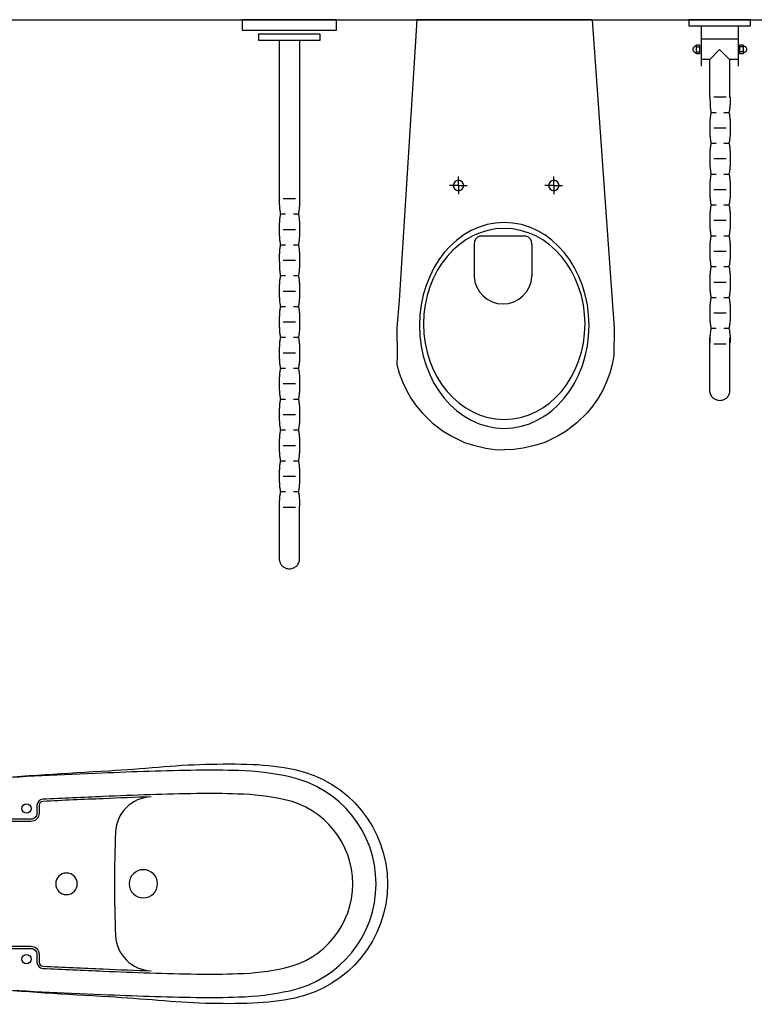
# Model space of a CAD drawing. Header units: inches. Extents: x 0 to 111471, y -105323 to 11070.
# Tile 65 of 256: x 3103 to 3222, y 4662 to 4822. Entities that reach past the tile are written whole.
import ezdxf

# ---------------------------------------------------------------- set-up
doc = ezdxf.new("R2010")
doc.units = ezdxf.units.IN
doc.header["$MEASUREMENT"] = 0
doc.layers.add('0 - POMOCNICZE', color=6, linetype='Continuous', plot=False)

# ---------------------------------------------------------------- blocks, each defined once
blk = doc.blocks.new('poręcz WC dla niepełnosprawnych')
for points in [[(-7.68, -1.73), (7.68, -1.73), (7.68, 0), (-7.68, 0), (-7.68, -1.73)], [(-5.02, -2.34), (-5.02, -3.34), (5.02, -3.34), (5.02, -2.34), (-5.02, -2.34)], [(-1.65, -3.5), (-1.65, -29.4)], [(1.67, -3.5), (1.67, -29.29)], [(-1.65, -29.08), (-1.65, -29.08), (-1.65, -29.24), (-1.65, -29.39), (-1.65, -29.55), (-1.64, -29.71), (-1.64, -29.86), (-1.64, -30.02), (-1.63, -30.18), (-1.62, -30.33), (-1.61, -30.49), (-1.6, -30.65), (-1.58, -30.8), (-1.56, -30.96), (-1.54, -31.12), (-1.51, -31.27), (-1.48, -31.43), (-1.45, -31.58), (-1.48, -31.74), (-1.51, -31.9), (-1.54, -32.06), (-1.56, -32.22), (-1.58, -32.38), (-1.6, -32.54), (-1.61, -32.69), (-1.62, -32.85), (-1.63, -33.01), (-1.64, -33.17), (-1.64, -33.33), (-1.65, -33.49), (-1.65, -33.64), (-1.65, -33.8), (-1.65, -33.96), (-1.65, -34.12), (-1.65, -34.28), (-1.65, -34.43), (-1.65, -34.59), (-1.65, -34.74), (-1.64, -34.9), (-1.64, -35.06), (-1.63, -35.21), (-1.62, -35.37), (-1.61, -35.52), (-1.6, -35.68), (-1.58, -35.84), (-1.56, -35.99), (-1.54, -36.15), (-1.51, -36.3), (-1.48, -36.46), (-1.45, -36.61), (-1.48, -36.77), (-1.51, -36.93), (-1.54, -37.09), (-1.56, -37.25), (-1.58, -37.4), (-1.6, -37.56), (-1.61, -37.72), (-1.62, -37.88), (-1.63, -38.03), (-1.64, -38.19), (-1.64, -38.35), (-1.65, -38.51), (-1.65, -38.67), (-1.65, -38.82), (-1.65, -38.98), (-1.65, -39.14), (-1.64, -39.29), (-1.63, -39.45), (-1.62, -39.6), (-1.62, -39.76), (-1.61, -39.91), (-1.61, -40.07), (-1.6, -40.22), (-1.6, -40.38), (-1.59, -40.54), (-1.58, -40.69), (-1.57, -40.85), (-1.56, -41), (-1.54, -41.16), (-1.51, -41.31), (-1.48, -41.47), (-1.45, -41.62), (-1.48, -41.78), (-1.51, -41.94), (-1.54, -42.1), (-1.56, -42.25), (-1.58, -42.41), (-1.6, -42.57), (-1.61, -42.73), (-1.62, -42.88), (-1.63, -43.04), (-1.64, -43.2), (-1.64, -43.36), (-1.65, -43.52), (-1.65, -43.67), (-1.65, -43.83), (-1.65, -43.99), (-1.65, -44.15), (-1.65, -44.3), (-1.65, -44.46), (-1.65, -44.62), (-1.65, -44.77), (-1.64, -44.93), (-1.64, -45.09), (-1.63, -45.25), (-1.62, -45.41), (-1.61, -45.57), (-1.6, -45.73), (-1.58, -45.88), (-1.56, -46.04), (-1.54, -46.2), (-1.51, -46.35), (-1.48, -46.5), (-1.44, -46.65), (-1.48, -46.81), (-1.51, -46.96), (-1.54, -47.12), (-1.56, -47.28), (-1.58, -47.44), (-1.6, -47.59), (-1.61, -47.75), (-1.62, -47.91), (-1.63, -48.07), (-1.63, -48.22), (-1.64, -48.38), (-1.64, -48.54), (-1.64, -48.7), (-1.64, -48.85), (-1.64, -49.01), (-1.64, -49.17), (-1.64, -49.33), (-1.64, -49.48), (-1.64, -49.64), (-1.64, -49.8), (-1.64, -49.95), (-1.63, -50.11), (-1.63, -50.27), (-1.62, -50.42), (-1.61, -50.58), (-1.6, -50.74), (-1.58, -50.89), (-1.56, -51.05), (-1.54, -51.21), (-1.51, -51.37), (-1.48, -51.52), (-1.44, -51.68), (-1.48, -51.84), (-1.51, -51.99), (-1.54, -52.15), (-1.56, -52.31), (-1.58, -52.46), (-1.6, -52.62), (-1.61, -52.78), (-1.62, -52.94), (-1.63, -53.09), (-1.63, -53.25), (-1.64, -53.41), (-1.64, -53.56), (-1.64, -53.72), (-1.64, -53.88), (-1.64, -54.03), (-1.64, -54.19), (-1.64, -54.35), (-1.64, -54.51), (-1.64, -54.66), (-1.64, -54.82), (-1.64, -54.98), (-1.64, -55.14), (-1.63, -55.29), (-1.62, -55.45), (-1.61, -55.61), (-1.6, -55.77), (-1.58, -55.92), (-1.56, -56.08), (-1.54, -56.24), (-1.51, -56.4), (-1.48, -56.55), (-1.44, -56.71), (-1.48, -56.87), (-1.51, -57.02), (-1.54, -57.18), (-1.56, -57.34), (-1.58, -57.49), (-1.6, -57.65), (-1.61, -57.81), (-1.62, -57.97), (-1.63, -58.12), (-1.64, -58.28), (-1.64, -58.44), (-1.64, -58.59), (-1.64, -58.75), (-1.64, -58.91), (-1.64, -59.06), (-1.65, -59.22), (-1.65, -59.38), (-1.64, -59.53), (-1.64, -59.69), (-1.64, -59.85), (-1.64, -60), (-1.64, -60.16), (-1.63, -60.32), (-1.62, -60.47), (-1.61, -60.63), (-1.6, -60.79), (-1.58, -60.94), (-1.56, -61.1), (-1.54, -61.25), (-1.51, -61.41), (-1.48, -61.57), (-1.44, -61.72), (-1.48, -61.88), (-1.51, -62.03), (-1.54, -62.19), (-1.56, -62.35), (-1.58, -62.5), (-1.6, -62.66), (-1.61, -62.82), (-1.62, -62.97), (-1.63, -63.13), (-1.64, -63.29), (-1.64, -63.45), (-1.64, -63.61), (-1.64, -63.76), (-1.65, -63.92), (-1.65, -64.08), (-1.65, -64.24), (-1.65, -64.39), (-1.65, -64.55), (-1.64, -64.7), (-1.64, -64.86), (-1.64, -65.01), (-1.64, -65.17), (-1.63, -65.33), (-1.62, -65.48), (-1.61, -65.64), (-1.6, -65.79), (-1.58, -65.95), (-1.56, -66.11), (-1.54, -66.26), (-1.51, -66.42), (-1.48, -66.57), (-1.45, -66.73), (-1.48, -66.89), (-1.51, -67.05), (-1.54, -67.2), (-1.56, -67.36), (-1.58, -67.52), (-1.6, -67.68), (-1.61, -67.83), (-1.62, -67.99), (-1.63, -68.15), (-1.64, -68.3), (-1.64, -68.46), (-1.64, -68.62), (-1.65, -68.78), (-1.65, -68.93), (-1.65, -69.09), (-1.65, -69.25), (-1.65, -69.41), (-1.65, -69.56), (-1.65, -69.72), (-1.64, -69.88), (-1.64, -70.04), (-1.64, -70.19), (-1.63, -70.35), (-1.62, -70.51), (-1.61, -70.67), (-1.6, -70.82), (-1.58, -70.98), (-1.56, -71.14), (-1.54, -71.3), (-1.51, -71.45), (-1.48, -71.61), (-1.45, -71.77), (-1.48, -71.92), (-1.51, -72.08), (-1.54, -72.23), (-1.56, -72.39), (-1.58, -72.54), (-1.6, -72.7), (-1.61, -72.86), (-1.62, -73.01), (-1.63, -73.17), (-1.64, -73.33), (-1.64, -73.49), (-1.64, -73.64), (-1.65, -73.8), (-1.65, -73.96), (-1.65, -74.12), (-1.65, -74.27), (-1.65, -74.43), (-1.65, -74.58), (-1.65, -74.74), (-1.64, -74.9), (-1.64, -75.05), (-1.64, -75.21), (-1.63, -75.37), (-1.62, -75.52), (-1.61, -75.68), (-1.6, -75.84), (-1.58, -75.99), (-1.56, -76.15), (-1.54, -76.31), (-1.51, -76.46), (-1.48, -76.62), (-1.45, -76.78), (-1.48, -76.93), (-1.51, -77.09), (-1.54, -77.25), (-1.56, -77.41), (-1.58, -77.57), (-1.6, -77.73), (-1.61, -77.88), (-1.62, -78.04), (-1.63, -78.2), (-1.64, -78.36), (-1.64, -78.52), (-1.65, -78.68), (-1.65, -78.83), (-1.65, -78.99), (-1.65, -79.15)], [(-1, -29.09), (1.01, -29.09)], [(1.66, -29.08), (1.66, -29.08), (1.66, -29.24), (1.66, -29.39), (1.66, -29.55), (1.66, -29.71), (1.65, -29.86), (1.65, -30.02), (1.64, -30.18), (1.63, -30.33), (1.62, -30.49), (1.61, -30.65), (1.59, -30.8), (1.57, -30.96), (1.55, -31.12), (1.52, -31.27), (1.49, -31.43), (1.46, -31.58), (1.49, -31.74), (1.52, -31.9), (1.55, -32.06), (1.57, -32.21), (1.59, -32.37), (1.61, -32.53), (1.62, -32.69), (1.63, -32.84), (1.64, -33), (1.65, -33.16), (1.65, -33.32), (1.66, -33.47), (1.66, -33.63), (1.66, -33.79), (1.66, -33.95), (1.66, -34.1), (1.66, -34.26), (1.66, -34.42), (1.66, -34.57), (1.66, -34.73), (1.65, -34.89), (1.65, -35.04), (1.64, -35.2), (1.63, -35.36), (1.62, -35.51), (1.61, -35.67), (1.59, -35.82), (1.57, -35.98), (1.55, -36.14), (1.52, -36.29), (1.49, -36.45), (1.46, -36.61), (1.49, -36.77), (1.52, -36.93), (1.55, -37.09), (1.57, -37.25), (1.59, -37.4), (1.61, -37.56), (1.62, -37.72), (1.63, -37.87), (1.64, -38.03), (1.65, -38.18), (1.65, -38.34), (1.65, -38.49), (1.66, -38.65), (1.66, -38.8), (1.66, -38.96), (1.66, -39.11), (1.66, -39.27), (1.66, -39.43), (1.66, -39.59), (1.65, -39.75), (1.65, -39.9), (1.65, -40.06), (1.64, -40.22), (1.63, -40.38), (1.62, -40.54), (1.61, -40.7), (1.59, -40.85), (1.57, -41.01), (1.55, -41.17), (1.52, -41.33), (1.49, -41.48), (1.46, -41.64), (1.49, -41.79), (1.52, -41.94), (1.55, -42.09), (1.57, -42.24), (1.59, -42.4), (1.61, -42.56), (1.62, -42.72), (1.63, -42.87), (1.64, -43.03), (1.65, -43.19), (1.65, -43.35), (1.65, -43.51), (1.66, -43.67), (1.66, -43.83), (1.66, -43.99), (1.66, -44.15), (1.66, -44.3), (1.66, -44.46), (1.66, -44.61), (1.65, -44.77), (1.65, -44.92), (1.65, -45.08), (1.64, -45.24), (1.63, -45.39), (1.62, -45.55), (1.61, -45.71), (1.6, -45.86), (1.58, -46.02), (1.55, -46.17), (1.53, -46.33), (1.5, -46.48), (1.46, -46.64), (1.5, -46.79), (1.53, -46.95), (1.56, -47.11), (1.58, -47.27), (1.6, -47.42), (1.61, -47.58), (1.63, -47.74), (1.64, -47.9), (1.65, -48.05), (1.65, -48.21), (1.66, -48.37), (1.66, -48.53), (1.66, -48.69), (1.66, -48.84), (1.66, -49), (1.66, -49.16), (1.66, -49.32), (1.66, -49.47), (1.66, -49.63), (1.66, -49.79), (1.66, -49.94), (1.65, -50.1), (1.65, -50.26), (1.64, -50.42), (1.63, -50.57), (1.61, -50.73), (1.6, -50.89), (1.58, -51.04), (1.55, -51.2), (1.53, -51.36), (1.5, -51.52), (1.46, -51.67), (1.5, -51.83), (1.53, -51.99), (1.55, -52.15), (1.58, -52.3), (1.6, -52.46), (1.61, -52.61), (1.63, -52.77), (1.64, -52.92), (1.65, -53.08), (1.65, -53.24), (1.66, -53.39), (1.66, -53.55), (1.66, -53.7), (1.66, -53.86), (1.66, -54.01), (1.66, -54.17), (1.66, -54.33), (1.66, -54.48), (1.66, -54.64), (1.66, -54.8), (1.66, -54.96), (1.65, -55.12), (1.65, -55.28), (1.64, -55.44), (1.63, -55.6), (1.61, -55.76), (1.6, -55.92), (1.58, -56.07), (1.55, -56.23), (1.53, -56.39), (1.5, -56.55), (1.46, -56.71), (1.5, -56.87), (1.53, -57.02), (1.55, -57.18), (1.58, -57.33), (1.6, -57.49), (1.61, -57.65), (1.63, -57.8), (1.64, -57.96), (1.64, -58.11), (1.65, -58.27), (1.66, -58.43), (1.66, -58.58), (1.66, -58.74), (1.66, -58.89), (1.66, -59.05), (1.66, -59.2), (1.66, -59.36), (1.66, -59.52), (1.66, -59.68), (1.66, -59.84), (1.66, -59.99), (1.65, -60.15), (1.64, -60.31), (1.64, -60.47), (1.63, -60.62), (1.61, -60.78), (1.6, -60.94), (1.58, -61.1), (1.55, -61.26), (1.53, -61.41), (1.5, -61.57), (1.46, -61.73), (1.5, -61.89), (1.53, -62.04), (1.55, -62.2), (1.58, -62.36), (1.6, -62.51), (1.61, -62.67), (1.63, -62.83), (1.64, -62.98), (1.64, -63.14), (1.65, -63.3), (1.65, -63.45), (1.66, -63.61), (1.66, -63.76), (1.66, -63.92), (1.66, -64.08), (1.66, -64.23), (1.66, -64.39), (1.66, -64.55), (1.66, -64.7), (1.66, -64.86), (1.65, -65.02), (1.65, -65.17), (1.64, -65.33), (1.64, -65.49), (1.63, -65.64), (1.61, -65.8), (1.6, -65.96), (1.58, -66.11), (1.55, -66.27), (1.53, -66.43), (1.49, -66.58), (1.46, -66.74), (1.49, -66.9), (1.53, -67.05), (1.55, -67.21), (1.58, -67.37), (1.6, -67.52), (1.61, -67.68), (1.62, -67.84), (1.64, -67.99), (1.64, -68.15), (1.65, -68.31), (1.65, -68.46), (1.66, -68.62), (1.66, -68.78), (1.66, -68.94), (1.66, -69.09), (1.66, -69.25), (1.66, -69.41), (1.66, -69.56), (1.66, -69.72), (1.66, -69.88), (1.65, -70.03), (1.65, -70.19), (1.64, -70.35), (1.63, -70.5), (1.62, -70.66), (1.61, -70.82), (1.6, -70.98), (1.58, -71.13), (1.55, -71.29), (1.53, -71.45), (1.49, -71.6), (1.46, -71.76), (1.49, -71.92), (1.53, -72.07), (1.55, -72.23), (1.58, -72.39), (1.59, -72.55), (1.61, -72.7), (1.62, -72.86), (1.63, -73.02), (1.64, -73.17), (1.65, -73.33), (1.65, -73.49), (1.66, -73.64), (1.66, -73.8), (1.66, -73.96), (1.66, -74.11), (1.66, -74.27), (1.66, -74.43), (1.66, -74.58), (1.66, -74.74), (1.66, -74.9), (1.65, -75.05), (1.65, -75.21), (1.64, -75.37), (1.63, -75.52), (1.62, -75.68), (1.61, -75.84), (1.59, -75.99), (1.57, -76.15), (1.55, -76.31), (1.52, -76.46), (1.49, -76.62), (1.46, -76.78), (1.49, -76.93), (1.52, -77.09), (1.55, -77.25), (1.57, -77.41), (1.59, -77.56), (1.61, -77.72), (1.62, -77.88), (1.63, -78.04), (1.64, -78.19), (1.65, -78.35), (1.65, -78.51), (1.66, -78.66), (1.66, -78.82), (1.66, -78.98), (1.66, -79.14)], [(-1.45, -31.6), (-0.64, -31.6)], [(0.65, -31.6), (1.45, -31.6)], [(-1, -34.11), (1.01, -34.11)], [(-1.45, -36.62), (-0.64, -36.62)], [(0.65, -36.62), (1.45, -36.62)], [(-1, -39.13), (1.01, -39.13)], [(-1.45, -41.64), (-0.64, -41.64)], [(0.65, -41.64), (1.45, -41.64)], [(-1, -44.15), (1.01, -44.15)], [(-1.45, -46.66), (-0.64, -46.66)], [(0.65, -46.66), (1.45, -46.66)], [(-1, -49.17), (1.01, -49.17)], [(-1.45, -51.68), (-0.64, -51.68)], [(0.65, -51.68), (1.45, -51.68)], [(-1, -54.19), (1.01, -54.19)], [(-1.45, -56.71), (-0.64, -56.71)], [(0.65, -56.71), (1.45, -56.71)], [(-1, -59.21), (1.01, -59.21)], [(-1.45, -61.73), (-0.64, -61.73)], [(0.65, -61.73), (1.45, -61.73)], [(-1, -64.24), (1.01, -64.24)], [(-1.45, -66.75), (-0.64, -66.75)], [(0.65, -66.75), (1.45, -66.75)], [(-1, -69.26), (1.01, -69.26)], [(-1.45, -71.77), (-0.64, -71.77)], [(0.65, -71.77), (1.45, -71.77)], [(-1, -74.28), (1.01, -74.28)], [(-1.45, -76.79), (-0.64, -76.79)], [(0.65, -76.79), (1.45, -76.79)], [(-1.65, -79.15), (-1.65, -87.71), (-1.65, -87.71), (-1.64, -87.88), (-1.61, -88.05), (-1.57, -88.21), (-1.52, -88.36), (-1.44, -88.5), (-1.36, -88.64), (-1.26, -88.76), (-1.15, -88.88), (-1.03, -88.98), (-0.9, -89.07), (-0.76, -89.15), (-0.61, -89.22), (-0.46, -89.27), (-0.3, -89.31), (-0.13, -89.33), (0.04, -89.34), (0.21, -89.33), (0.38, -89.3), (0.54, -89.26), (0.69, -89.2), (0.83, -89.14), (0.96, -89.05), (1.09, -88.96), (1.2, -88.86), (1.3, -88.74), (1.39, -88.62), (1.47, -88.48), (1.54, -88.34), (1.59, -88.19), (1.63, -88.04), (1.65, -87.87), (1.66, -79.17)], [(-1, -79.3), (1.01, -79.3)]]:
    blk.add_lwpolyline(points)
blk = doc.blocks.new('poręcz dla niepełnospr.uchylna')
for points in [[(-5.02, 0), (-5.02, -1), (5.02, -1), (5.02, 0), (-5.02, 0)], [(-3.01, -1.01), (-3.01, -7.54)], [(3.01, -1.01), (3.01, -7.54)], [(2.98, -3.18), (-3.01, -3.18)], [(-3.82, -4.29), (-3.82, -4.29), (-3.88, -4.29), (-3.93, -4.3), (-3.98, -4.31), (-4.03, -4.33), (-4.08, -4.35), (-4.13, -4.38), (-4.17, -4.41), (-4.21, -4.45), (-4.24, -4.49), (-4.27, -4.53), (-4.3, -4.57), (-4.32, -4.62), (-4.34, -4.67), (-4.36, -4.72), (-4.36, -4.78), (-4.37, -4.83), (-4.36, -4.89), (-4.36, -4.94), (-4.34, -4.99), (-4.32, -5.04), (-4.3, -5.09), (-4.27, -5.14), (-4.24, -5.18), (-4.21, -5.22), (-4.17, -5.25), (-4.13, -5.28), (-4.08, -5.31), (-4.03, -5.34), (-3.98, -5.35), (-3.93, -5.37), (-3.88, -5.38)], [(-3.3, -4.08), (-3.3, -5.58), (-3.8, -5.58), (-3.8, -4.08), (-3.3, -4.08)], [(-3.8, -4.44), (-3.31, -4.44)], [(3.8, -4.08), (3.8, -5.58), (3.29, -5.58), (3.29, -4.08), (3.8, -4.08)], [(3.8, -4.44), (3.31, -4.44)], [(3.82, -4.29), (3.82, -4.29), (3.87, -4.29), (3.93, -4.3), (3.98, -4.31), (4.03, -4.33), (4.08, -4.35), (4.12, -4.38), (4.16, -4.41), (4.2, -4.45), (4.24, -4.49), (4.27, -4.53), (4.3, -4.57), (4.32, -4.62), (4.34, -4.67), (4.35, -4.72), (4.36, -4.78), (4.36, -4.83), (4.36, -4.89), (4.35, -4.94), (4.34, -4.99), (4.32, -5.04), (4.3, -5.09), (4.27, -5.14), (4.24, -5.18), (4.2, -5.22), (4.16, -5.25), (4.12, -5.28), (4.08, -5.31), (4.03, -5.34), (3.98, -5.35), (3.93, -5.37), (3.87, -5.38)], [(-3.8, -5.23), (-3.31, -5.23)], [(1.66, -12.68), (1.66, -6.51), (-0.05, -4.87), (-1.66, -6.51)], [(3.8, -5.23), (3.31, -5.23)], [(-1.67, -6.5), (-3.01, -6.5)], [(-1.66, -6.52), (-1.66, -12.57)], [(2.98, -6.5), (1.66, -6.5)], [(-1.62, -12.57), (-1.62, -12.57), (-1.61, -12.73), (-1.6, -12.88), (-1.59, -13.04), (-1.58, -13.19), (-1.58, -13.35), (-1.58, -13.5), (-1.57, -13.66), (-1.57, -13.82), (-1.56, -13.97), (-1.55, -14.13), (-1.54, -14.28), (-1.52, -14.44), (-1.5, -14.59), (-1.48, -14.75), (-1.45, -14.9), (-1.42, -15.06), (-1.45, -15.21), (-1.48, -15.37), (-1.51, -15.53), (-1.53, -15.69), (-1.55, -15.85), (-1.57, -16), (-1.58, -16.16), (-1.59, -16.32), (-1.6, -16.48), (-1.61, -16.63), (-1.61, -16.79), (-1.61, -16.95), (-1.62, -17.11), (-1.62, -17.27), (-1.62, -17.42), (-1.62, -17.58), (-1.62, -17.74), (-1.62, -17.89), (-1.62, -18.05), (-1.61, -18.21), (-1.61, -18.37), (-1.61, -18.53), (-1.6, -18.69), (-1.59, -18.84), (-1.58, -19), (-1.57, -19.16), (-1.55, -19.32), (-1.53, -19.47), (-1.51, -19.63), (-1.48, -19.78), (-1.45, -19.93), (-1.41, -20.08), (-1.45, -20.24), (-1.48, -20.4), (-1.51, -20.55), (-1.53, -20.71), (-1.55, -20.87), (-1.56, -21.03), (-1.58, -21.18), (-1.59, -21.34), (-1.6, -21.5), (-1.6, -21.66), (-1.61, -21.81), (-1.61, -21.97), (-1.61, -22.13), (-1.61, -22.29), (-1.61, -22.44), (-1.61, -22.6), (-1.61, -22.76), (-1.61, -22.91), (-1.61, -23.07), (-1.61, -23.23), (-1.61, -23.39), (-1.6, -23.54), (-1.6, -23.7), (-1.59, -23.86), (-1.58, -24.01), (-1.56, -24.17), (-1.55, -24.33), (-1.53, -24.48), (-1.51, -24.64), (-1.48, -24.8), (-1.45, -24.95), (-1.41, -25.11), (-1.45, -25.27), (-1.48, -25.43), (-1.51, -25.58), (-1.53, -25.74), (-1.55, -25.9), (-1.56, -26.05), (-1.58, -26.21), (-1.59, -26.37), (-1.6, -26.52), (-1.6, -26.68), (-1.61, -26.84), (-1.61, -26.99), (-1.61, -27.15), (-1.61, -27.31), (-1.61, -27.47), (-1.61, -27.62), (-1.61, -27.78), (-1.61, -27.94), (-1.61, -28.09), (-1.61, -28.25), (-1.61, -28.41), (-1.6, -28.57), (-1.6, -28.72), (-1.59, -28.88), (-1.58, -29.04), (-1.57, -29.2), (-1.55, -29.35), (-1.53, -29.51), (-1.51, -29.67), (-1.48, -29.83), (-1.45, -29.98), (-1.41, -30.14), (-1.45, -30.3), (-1.48, -30.45), (-1.51, -30.61), (-1.53, -30.77), (-1.55, -30.93), (-1.57, -31.08), (-1.58, -31.24), (-1.59, -31.4), (-1.6, -31.55), (-1.6, -31.71), (-1.61, -31.87), (-1.61, -32.02), (-1.61, -32.18), (-1.61, -32.34), (-1.61, -32.49), (-1.61, -32.65), (-1.61, -32.81), (-1.61, -32.96), (-1.61, -33.12), (-1.61, -33.28), (-1.61, -33.43), (-1.6, -33.59), (-1.6, -33.75), (-1.59, -33.9), (-1.58, -34.06), (-1.57, -34.21), (-1.55, -34.37), (-1.53, -34.53), (-1.51, -34.68), (-1.48, -34.84), (-1.45, -35), (-1.41, -35.15), (-1.45, -35.31), (-1.48, -35.46), (-1.51, -35.62), (-1.53, -35.77), (-1.55, -35.93), (-1.57, -36.09), (-1.58, -36.25), (-1.59, -36.4), (-1.6, -36.56), (-1.6, -36.72), (-1.61, -36.88), (-1.61, -37.03), (-1.61, -37.19), (-1.61, -37.35), (-1.61, -37.51), (-1.61, -37.66), (-1.61, -37.82), (-1.61, -37.98), (-1.61, -38.13), (-1.61, -38.29), (-1.61, -38.44), (-1.6, -38.6), (-1.6, -38.75), (-1.59, -38.91), (-1.58, -39.07), (-1.57, -39.22), (-1.55, -39.38), (-1.53, -39.53), (-1.51, -39.69), (-1.48, -39.85), (-1.45, -40), (-1.41, -40.16), (-1.45, -40.32), (-1.48, -40.47), (-1.51, -40.63), (-1.53, -40.79), (-1.55, -40.95), (-1.57, -41.1), (-1.58, -41.26), (-1.59, -41.42), (-1.6, -41.58), (-1.6, -41.73), (-1.61, -41.89), (-1.61, -42.05), (-1.61, -42.2), (-1.61, -42.36), (-1.61, -42.52), (-1.61, -42.68), (-1.61, -42.83), (-1.61, -42.99), (-1.61, -43.15), (-1.61, -43.31), (-1.61, -43.46), (-1.6, -43.62), (-1.6, -43.78), (-1.59, -43.94), (-1.58, -44.09), (-1.57, -44.25), (-1.55, -44.41), (-1.53, -44.57), (-1.51, -44.72), (-1.48, -44.88), (-1.45, -45.04), (-1.41, -45.2), (-1.45, -45.35), (-1.48, -45.5), (-1.51, -45.66), (-1.53, -45.82), (-1.55, -45.97), (-1.57, -46.13), (-1.58, -46.28), (-1.59, -46.44), (-1.6, -46.6), (-1.6, -46.76), (-1.61, -46.91), (-1.61, -47.07), (-1.61, -47.23), (-1.61, -47.38), (-1.61, -47.54), (-1.61, -47.7), (-1.61, -47.85), (-1.61, -48.01), (-1.61, -48.17), (-1.61, -48.32), (-1.61, -48.48), (-1.6, -48.64), (-1.6, -48.79), (-1.59, -48.95), (-1.58, -49.11), (-1.57, -49.26), (-1.55, -49.42), (-1.53, -49.58), (-1.51, -49.73), (-1.48, -49.89), (-1.45, -50.04), (-1.41, -50.2), (-1.45, -50.36), (-1.48, -50.52), (-1.51, -50.68), (-1.53, -50.83), (-1.55, -50.99), (-1.57, -51.15), (-1.58, -51.31), (-1.59, -51.47), (-1.6, -51.63), (-1.61, -51.78), (-1.61, -51.94), (-1.61, -52.1), (-1.61, -52.26), (-1.62, -52.42), (-1.62, -52.58)], [(-0.97, -12.56), (1.04, -12.56)], [(1.69, -12.55), (1.69, -12.55), (1.69, -12.71), (1.69, -12.86), (1.69, -13.02), (1.69, -13.18), (1.68, -13.34), (1.68, -13.5), (1.67, -13.66), (1.67, -13.81), (1.66, -13.97), (1.64, -14.13), (1.63, -14.29), (1.61, -14.45), (1.58, -14.6), (1.56, -14.76), (1.52, -14.92), (1.49, -15.07), (1.52, -15.22), (1.56, -15.37), (1.58, -15.52), (1.61, -15.68), (1.63, -15.83), (1.64, -15.99), (1.65, -16.15), (1.67, -16.31), (1.67, -16.47), (1.68, -16.63), (1.68, -16.79), (1.69, -16.95), (1.69, -17.11), (1.69, -17.27), (1.69, -17.43), (1.69, -17.58), (1.69, -17.74), (1.69, -17.89), (1.69, -18.05), (1.69, -18.2), (1.68, -18.36), (1.68, -18.51), (1.67, -18.67), (1.67, -18.83), (1.66, -18.98), (1.64, -19.14), (1.63, -19.3), (1.61, -19.45), (1.59, -19.61), (1.56, -19.76), (1.53, -19.92), (1.49, -20.07), (1.53, -20.23), (1.56, -20.38), (1.59, -20.54), (1.61, -20.7), (1.63, -20.86), (1.65, -21.01), (1.66, -21.17), (1.67, -21.33), (1.68, -21.49), (1.68, -21.65), (1.69, -21.8), (1.69, -21.96), (1.69, -22.12), (1.69, -22.28), (1.69, -22.43), (1.7, -22.59), (1.69, -22.75), (1.69, -22.91), (1.69, -23.06), (1.69, -23.22), (1.69, -23.38), (1.68, -23.53), (1.68, -23.69), (1.67, -23.85), (1.66, -24.01), (1.65, -24.16), (1.63, -24.32), (1.61, -24.48), (1.59, -24.63), (1.56, -24.79), (1.53, -24.95), (1.49, -25.1), (1.53, -25.26), (1.56, -25.42), (1.59, -25.58), (1.61, -25.73), (1.63, -25.89), (1.65, -26.05), (1.66, -26.2), (1.67, -26.36), (1.68, -26.51), (1.68, -26.67), (1.69, -26.82), (1.69, -26.98), (1.69, -27.13), (1.69, -27.29), (1.69, -27.44), (1.69, -27.6), (1.69, -27.76), (1.69, -27.92), (1.69, -28.07), (1.69, -28.23), (1.69, -28.39), (1.68, -28.55), (1.68, -28.71), (1.67, -28.87), (1.66, -29.03), (1.64, -29.19), (1.63, -29.35), (1.61, -29.5), (1.59, -29.66), (1.56, -29.82), (1.53, -29.98), (1.49, -30.14), (1.53, -30.3), (1.56, -30.45), (1.59, -30.61), (1.61, -30.76), (1.63, -30.92), (1.64, -31.08), (1.66, -31.23), (1.67, -31.39), (1.68, -31.54), (1.68, -31.7), (1.69, -31.86), (1.69, -32.01), (1.69, -32.17), (1.69, -32.32), (1.69, -32.48), (1.69, -32.63), (1.69, -32.79), (1.69, -32.95), (1.69, -33.11), (1.69, -33.27), (1.69, -33.42), (1.68, -33.58), (1.68, -33.74), (1.67, -33.9), (1.66, -34.05), (1.64, -34.21), (1.63, -34.37), (1.61, -34.53), (1.59, -34.69), (1.56, -34.84), (1.53, -35), (1.49, -35.16), (1.53, -35.32), (1.56, -35.47), (1.59, -35.63), (1.61, -35.78), (1.63, -35.94), (1.64, -36.1), (1.66, -36.25), (1.67, -36.41), (1.68, -36.57), (1.68, -36.72), (1.69, -36.88), (1.69, -37.04), (1.69, -37.19), (1.69, -37.35), (1.69, -37.51), (1.69, -37.66), (1.69, -37.82), (1.69, -37.98), (1.69, -38.13), (1.69, -38.29), (1.69, -38.45), (1.68, -38.6), (1.68, -38.76), (1.67, -38.92), (1.66, -39.07), (1.64, -39.23), (1.63, -39.38), (1.61, -39.54), (1.58, -39.7), (1.56, -39.85), (1.53, -40.01), (1.49, -40.17), (1.53, -40.32), (1.56, -40.48), (1.58, -40.64), (1.61, -40.79), (1.63, -40.95), (1.64, -41.11), (1.66, -41.26), (1.67, -41.42), (1.68, -41.58), (1.68, -41.74), (1.69, -41.89), (1.69, -42.05), (1.69, -42.21), (1.69, -42.36), (1.69, -42.52), (1.69, -42.68), (1.69, -42.83), (1.69, -42.99), (1.69, -43.15), (1.69, -43.3), (1.69, -43.46), (1.68, -43.62), (1.67, -43.77), (1.67, -43.93), (1.66, -44.09), (1.64, -44.25), (1.63, -44.4), (1.61, -44.56), (1.58, -44.72), (1.56, -44.87), (1.53, -45.03), (1.49, -45.19), (1.53, -45.34), (1.56, -45.5), (1.58, -45.66), (1.61, -45.82), (1.63, -45.97), (1.64, -46.13), (1.66, -46.29), (1.67, -46.44), (1.67, -46.6), (1.68, -46.76), (1.68, -46.91), (1.69, -47.07), (1.69, -47.23), (1.69, -47.38), (1.69, -47.54), (1.69, -47.7), (1.69, -47.85), (1.69, -48.01), (1.69, -48.17), (1.69, -48.32), (1.68, -48.48), (1.68, -48.64), (1.67, -48.79), (1.67, -48.95), (1.66, -49.11), (1.64, -49.26), (1.63, -49.42), (1.61, -49.58), (1.58, -49.73), (1.56, -49.89), (1.52, -50.04), (1.49, -50.2), (1.52, -50.36), (1.56, -50.52), (1.58, -50.67), (1.61, -50.83), (1.63, -50.99), (1.64, -51.15), (1.66, -51.3), (1.67, -51.46), (1.67, -51.62), (1.68, -51.77), (1.68, -51.93), (1.69, -52.09), (1.69, -52.25), (1.69, -52.4), (1.69, -52.56)], [(-1.41, -15.08), (-0.61, -15.08)], [(0.68, -15.08), (1.48, -15.08)], [(-0.97, -17.58), (1.04, -17.58)], [(-1.41, -20.1), (-0.61, -20.1)], [(0.68, -20.1), (1.48, -20.1)], [(-0.97, -22.61), (1.04, -22.61)], [(-1.41, -25.12), (-0.61, -25.12)], [(0.68, -25.12), (1.48, -25.12)], [(-0.97, -27.63), (1.04, -27.63)], [(-1.41, -30.14), (-0.61, -30.14)], [(0.68, -30.14), (1.48, -30.14)], [(-0.97, -32.64), (1.04, -32.64)], [(-1.41, -35.16), (-0.61, -35.16)], [(0.68, -35.16), (1.48, -35.16)], [(-0.97, -37.66), (1.04, -37.66)], [(-1.41, -40.18), (-0.61, -40.18)], [(0.68, -40.18), (1.48, -40.18)], [(-0.97, -42.68), (1.04, -42.68)], [(-1.41, -45.2), (-0.61, -45.2)], [(0.68, -45.2), (1.48, -45.2)], [(-0.97, -47.7), (1.04, -47.7)], [(-1.41, -50.21), (-0.61, -50.21)], [(0.68, -50.21), (1.48, -50.21)], [(-1.65, -51.76), (-1.65, -60.31), (-1.65, -60.31), (-1.65, -60.48), (-1.62, -60.65), (-1.58, -60.81), (-1.52, -60.96), (-1.45, -61.11), (-1.37, -61.24), (-1.27, -61.37), (-1.16, -61.48), (-1.04, -61.58), (-0.91, -61.68), (-0.77, -61.75), (-0.62, -61.82), (-0.47, -61.87), (-0.3, -61.91), (-0.14, -61.93), (0.04, -61.94), (0.21, -61.93), (0.37, -61.9), (0.53, -61.86), (0.68, -61.81), (0.82, -61.74), (0.96, -61.66), (1.08, -61.56), (1.19, -61.46), (1.29, -61.34), (1.38, -61.22), (1.46, -61.09), (1.53, -60.94), (1.58, -60.79), (1.62, -60.64), (1.64, -60.48), (1.65, -51.77)], [(-0.97, -52.72), (1.04, -52.72)]]:
    blk.add_lwpolyline(points)
blk = doc.blocks.new('WC dla niepełnospr.')
for p, q in [((-14.26, 0), (-17.15, -45.7)), ((14.26, 0), (-14.26, 0)), ((14.26, 0), (17.49, -45.7)), ((-7.49, -26.98), (-7.49, -25.54)), ((8.01, -26.98), (8.01, -25.54)), ((-7.49, -26.98), (-8.97, -26.98)), ((-7.49, -26.98), (-6.08, -26.98)), ((-7.49, -26.98), (-7.49, -28.41)), ((8.01, -26.98), (6.53, -26.98)), ((8.01, -26.98), (9.42, -26.98)), ((8.01, -26.98), (8.01, -28.41)), ((3.5, -35.21), (-4, -35.21)), ((-4.94, -36.51), (-4.94, -41.77)), ((4.44, -36.51), (4.44, -41.77)), ((-17.15, -45.7), (-17.52, -50.14)), ((17.49, -45.7), (17.82, -50.14)), ((-17.52, -50.14), (-17.47, -54.69)), ((17.82, -50.14), (17.77, -54.69)), ((-17.47, -54.69), (-17.51, -56.08)), ((17.77, -54.69), (17.51, -56.08)), ((-17.51, -56.08), (-17.12, -57.53)), ((-17.12, -57.53), (-16.6, -58.93)), ((17.12, -57.53), (16.6, -58.93)), ((17.51, -56.08), (17.12, -57.53)), ((-16.6, -58.93), (-15.97, -60.29)), ((16.6, -58.93), (15.97, -60.29)), ((-15.97, -60.29), (-15.22, -61.59)), ((15.97, -60.29), (15.22, -61.59)), ((-15.22, -61.59), (-14.37, -62.83)), ((15.22, -61.59), (14.37, -62.83)), ((-14.37, -62.83), (-13.41, -63.99)), ((-13.41, -63.99), (-11.77, -65.6)), ((13.41, -63.99), (11.77, -65.6)), ((14.37, -62.83), (13.41, -63.99)), ((-11.77, -65.6), (-10, -66.94)), ((11.77, -65.6), (10, -66.94)), ((-10, -66.94), (-8.71, -67.72)), ((10, -66.94), (8.71, -67.72)), ((-8.71, -67.72), (-6.54, -68.77)), ((-6.54, -68.77), (-5.07, -69.25)), ((6.54, -68.77), (5.07, -69.25)), ((8.71, -67.72), (6.54, -68.77)), ((-5.07, -69.25), (-3.02, -69.72)), ((-3.02, -69.72), (-1.52, -69.92)), ((-1.52, -69.92), (0, -70)), ((1.52, -69.92), (0, -70)), ((3.02, -69.72), (1.52, -69.92)), ((5.07, -69.25), (3.02, -69.72))]:
    blk.add_line(p, q)
for centre, radius, start, end in [((-3.75, -36.39), 1.2, 102.2339, 185.8899), ((3.24, -36.39), 1.2, 354.1101, 77.7661), ((-0.25, -41.54), 4.7, 182.8022, 357.1978)]:
    blk.add_arc(centre, radius, start, end)
at = {"extrusion": (0, 0, -1)}
for centre in [(-7.49, -26.98), (8.01, -26.98)]:
    blk.add_ellipse(centre, major_axis=(-0.599, 0.599), ratio=1, start_param=5.497787, end_param=11.780972, dxfattribs=at)
for centre, major_axis, ratio in [((-0.05, -49.75), (0, -16.75), 0.823529), ((-0.05, -49.5), (0, -15.54), 0.845174)]:
    blk.add_ellipse(centre, major_axis=major_axis, ratio=ratio, dxfattribs=at)
blk = doc.blocks.new('wc z poręczami dla niepełnospr.')
for name, p in [('poręcz WC dla niepełnosprawnych', (-35, 0)), ('WC dla niepełnospr.', (0, 0)), ('poręcz dla niepełnospr.uchylna', (35, 0))]:
    blk.add_blockref(name, p)
blk = doc.blocks.new('A$C7DAA5944')
for points in [[(-1, 4.6607, -0.393552), (-0.9907, 4.6707, -0.003469), (-0.783, 4.684, 0.004472), (-0.7027, 4.6898, -0.032048), (-0.5491, 4.6943, -0.043048), (-0.4809, 4.6859, -0.354689), (-0.33, 4.5, -0.354689), (-0.4809, 4.3141, -0.043048), (-0.5491, 4.3057, -0.032048), (-0.7027, 4.3102, 0.004472), (-0.783, 4.316, -0.003469), (-0.9907, 4.3293, -0.393552), (-1, 4.3393), (-1, 4.5)], [(-0.75, 4.5, 1), (-0.704, 4.5, 1)], [(-0.8695, 4.5, 1), (-0.8345, 4.5, 1)]]:
    blk.add_lwpolyline(points, format="xyb", close=True)
for points in [[(-0.5723, 4.6841, 0.013166), (-0.6408, 4.6848, 0.006968), (-0.794, 4.68, 0.00328), (-0.9905, 4.6705, 0.398267), (-1, 4.6605)], [(-0.5723, 4.3159, 0.046962), (-0.4886, 4.3261, 0.352698), (-0.3485, 4.5, 0.352698), (-0.4886, 4.6739, 0.046962), (-0.5723, 4.6841)], [(-0.6401, 4.6468, 0.006968), (-0.7923, 4.642)], [(-0.5737, 4.6461, 0.013166), (-0.6402, 4.6468)], [(-0.4967, 4.6368, 0.046962), (-0.5734, 4.6461)], [(-0.7924, 4.642, 0.00164), (-0.8905, 4.6376, 0.400168), (-0.9, 4.6276), (-0.9, 4.615, -0.414214), (-0.91, 4.605), (-0.977, 4.605, 0.414214), (-0.987, 4.595)], [(-0.7923, 4.6385, 0.00164), (-0.8903, 4.6341, 0.400168), (-0.8965, 4.6276), (-0.8965, 4.615, -0.414214), (-0.91, 4.6015), (-0.964, 4.6015, 0.414214), (-0.974, 4.5915), (-0.974, 4.5), (-0.974, 4.4085, 0.414214), (-0.964, 4.3985), (-0.91, 4.3985, -0.414214), (-0.8965, 4.385), (-0.8965, 4.3724, 0.400168), (-0.8903, 4.3659, 0.00164), (-0.7923, 4.3615)], [(-0.7142, 4.6415, 0.003573), (-0.7921, 4.6385)], [(-0.7142, 4.6415, 0.392906), (-0.7722, 4.5841, 0.010515), (-0.774, 4.5, 0.010515), (-0.7722, 4.4159, 0.392906), (-0.7142, 4.3585)], [(-0.4967, 4.3632, 0.352698), (-0.3865, 4.5, 0.352698), (-0.4967, 4.6368)], [(-0.987, 4.405, 0.414214), (-0.977, 4.395), (-0.91, 4.395, -0.414214), (-0.9, 4.385), (-0.9, 4.3724, 0.400168), (-0.8905, 4.3624, 0.00164), (-0.7924, 4.358)], [(-0.7923, 4.358, 0.006968), (-0.6401, 4.3532)], [(-0.7921, 4.3615, 0.003573), (-0.7142, 4.3585)], [(-0.5734, 4.3539, 0.046962), (-0.4967, 4.3632)], [(-0.6402, 4.3532, 0.013166), (-0.5737, 4.3539)], [(-1, 4.3395, 0.398267), (-0.9905, 4.3295, 0.00328), (-0.794, 4.32, 0.006968), (-0.6408, 4.3152, 0.013166), (-0.5723, 4.3159)]]:
    blk.add_lwpolyline(points, format="xyb")
for centre in [(-0.917, 4.6225), (-0.917, 4.3775)]:
    blk.add_circle(centre, 0.0075)

msp = doc.modelspace()

# ---------------------------------------------------------------- linework, layer by layer
at = {"layer": '0 - POMOCNICZE'}
msp.add_lwpolyline([(2724.417, 4822.483), (5158.035, 4822.483)], dxfattribs=at)

# ---------------------------------------------------------------- block references
msp.add_blockref('wc z poręczami dla niepełnospr.', (3181.435, 4822.483))
at = {"xscale": 100, "yscale": 100, "zscale": 100}
msp.add_blockref('A$C7DAA5944', (3195.389, 4231.885), dxfattribs=at)

doc.saveas('drawing.dxf')
